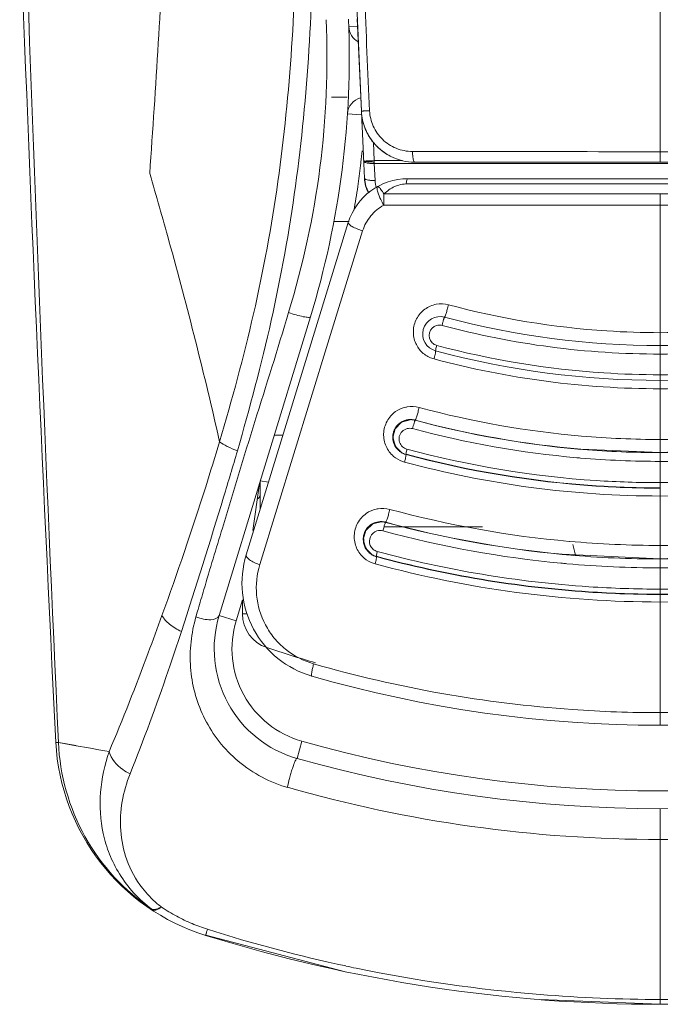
# Model space of a CAD drawing. Extents: x 4774 to 8448, y 27273 to 31291.
# Tile 24 of 101: x 5892 to 5910, y 28337 to 28365. Entities that reach past the tile are written whole.
import ezdxf

# ---------------------------------------------------------------- set-up
doc = ezdxf.new("R2010")
doc.units = 0
doc.header["$LTSCALE"] = 7.5
doc.header["$MEASUREMENT"] = 0
doc.layers.get('0').update_dxf_attribs({"linetype": 'CONTINUOUS', "lineweight": 18})

msp = doc.modelspace()

# ---------------------------------------------------------------- linework, layer by layer
at = {"linetype": 'Continuous'}
for p, q in [((5909.676, 28366.791), (5909.676, 28361.121)), ((5901.268, 28362.558), (5901.127, 28365.831)), ((5901.268, 28362.558), (5901.155, 28365.153)), ((5901.165, 28364.943), (5900.914, 28364.935)), ((5900.428, 28362.952), (5900.866, 28362.952)), ((5900.877, 28362.484), (5901.261, 28362.459)), ((5901.335, 28361.086), (5901.268, 28362.562)), ((5901.289, 28362.092), (5901.268, 28362.562)), ((5901.608, 28361.674), (5901.631, 28361.167)), ((5902.767, 28361.422), (5902.707, 28361.423)), ((5901.354, 28360.675), (5901.335, 28361.086)), ((5901.631, 28361.167), (5902.425, 28361.167)), ((5901.631, 28361.128), (5901.631, 28361.167)), ((5901.631, 28361.128), (5901.631, 28361.089)), ((5917.721, 28361.089), (5901.631, 28361.089)), ((5901.631, 28361.089), (5901.653, 28360.61)), ((5901.354, 28360.675), (5901.354, 28360.675)), ((5901.354, 28360.675), (5901.391, 28360.445)), ((5901.391, 28360.445), (5901.481, 28360.263)), ((5916.824, 28360.511), (5902.528, 28360.511)), ((5916.779, 28360.658), (5902.574, 28360.658)), ((5917.446, 28360.232), (5901.907, 28360.232)), ((5909.676, 28360.232), (5909.676, 28352.962)), ((5900.9, 28359.426), (5898.031, 28350.083)), ((5900.496, 28359.452), (5900.926, 28359.452)), ((5900.33, 28356.039), (5901.305, 28359.191)), ((5897.27, 28348.38), (5899.836, 28356.773)), ((5898.41, 28349.81), (5900.33, 28356.039)), ((5902.397, 28353.811), (5902.217, 28353.628)), ((5902.645, 28353.885), (5902.397, 28353.811)), ((5902.751, 28353.88), (5902.749, 28353.88)), ((5902.751, 28353.88), (5902.751, 28353.877)), ((5902.783, 28353.872), (5902.783, 28353.869)), ((5902.217, 28353.628), (5902.155, 28353.381)), ((5899.065, 28353.452), (5898.82, 28353.452)), ((5902.154, 28353.388), (5902.154, 28353.395)), ((5902.155, 28353.381), (5902.231, 28353.131)), ((5902.178, 28353.241), (5902.158, 28353.462)), ((5902.261, 28353.102), (5902.178, 28353.241)), ((5902.231, 28353.131), (5902.419, 28352.948)), ((5907.444, 28353.052), (5907.493, 28353.048)), ((5909.676, 28352.962), (5907.445, 28353.057)), ((5911.966, 28353.062), (5909.676, 28352.962)), ((5909.676, 28350.349), (5909.676, 28352.958)), ((5902.419, 28352.948), (5902.524, 28352.906)), ((5898.659, 28352.128), (5898.426, 28352.163)), ((5898.426, 28351.371), (5898.426, 28352.163)), ((5898.212, 28350.771), (5898.404, 28352.091)), ((5901.823, 28351.016), (5901.587, 28350.955)), ((5901.392, 28350.77), (5901.324, 28350.52)), ((5901.587, 28350.955), (5901.392, 28350.77)), ((5901.921, 28351.01), (5901.921, 28351.006)), ((5904.676, 28350.874), (5901.921, 28350.874)), ((5901.953, 28351.002), (5901.953, 28350.999)), ((5901.322, 28350.518), (5901.322, 28350.526)), ((5901.324, 28350.52), (5901.397, 28350.264)), ((5901.347, 28350.373), (5901.327, 28350.595)), ((5901.432, 28350.229), (5901.347, 28350.373)), ((5901.397, 28350.264), (5901.584, 28350.081)), ((5909.676, 28350.349), (5909.676, 28349.974)), ((5901.584, 28350.081), (5901.692, 28350.036)), ((5909.676, 28349.974), (5906.915, 28350.104)), ((5912.524, 28350.113), (5909.676, 28349.974)), ((5909.676, 28349.97), (5909.676, 28349.123)), ((5909.676, 28345.294), (5909.676, 28349.123)), ((5897.926, 28348.818), (5897.748, 28348.234)), ((5897.926, 28348.426), (5897.926, 28348.818)), ((5897.748, 28348.234), (5897.27, 28348.38)), ((5897.926, 28348.426), (5898.06, 28348.426)), ((5893.245, 28344.723), (5892.747, 28344.813)), ((5893.245, 28344.722), (5892.747, 28344.81)), ((5899.46, 28344.365), (5899.596, 28344.846)), ((5909.676, 28342.949), (5909.676, 28337.452)), ((5896.89, 28339.391), (5900.789, 28338.375)), ((5906.288, 28337.583), (5909.676, 28337.452))]:
    msp.add_line(p, q, dxfattribs=at)
for centre, radius, start, end in [((7710.45, 28435.747), 1820.047, 182.128878, 182.863732), ((7989.569, 28440.674), 2099.012, 181.980356, 182.617583), ((7086.818, 28415.82), 1186.514, 182.412798, 182.572251), ((5875.928, 28364.083), 25, 342.9986, 2.428), ((5901.414, 28364.952), 0.5, 181.9451, 242.4202), ((5901.376, 28362.452), 0.5, 105.1353, 176.3417), ((5902.737, 28362.623), 1.47, 182.5372, 202.478), ((5902.766, 28362.626), 1.498, 195.474, 202.0764), ((5902.755, 28362.622), 1.487, 202.0974, 207.8149), ((5902.751, 28362.629), 1.486, 202.4629, 204.5956), ((5902.761, 28362.634), 1.497, 204.5999, 209.3482), ((5902.778, 28362.635), 1.513, 207.8191, 211.3555), ((5902.771, 28362.639), 1.508, 209.3464, 211.7058), ((5902.769, 28362.628), 1.502, 211.3199, 219.4056), ((5902.79, 28362.652), 1.531, 211.7383, 223.3345), ((5902.764, 28362.626), 1.497, 219.4499, 223.2796), ((5902.77, 28362.631), 1.506, 223.2775, 225.6987), ((5902.798, 28362.659), 1.542, 223.3316, 226.0771), ((5902.771, 28362.632), 1.506, 225.6983, 228.3107), ((5902.799, 28362.66), 1.543, 226.0771, 231.8343), ((5875.928, 28364.083), 25.501, 353.3422, 354.0625), ((5902.767, 28362.627), 1.5, 228.3093, 231.8215), ((5902.768, 28362.629), 1.502, 231.8434, 244.4108), ((5902.794, 28362.654), 1.535, 231.8355, 245.5913), ((5902.767, 28362.628), 1.501, 244.4323, 248.1459), ((5902.781, 28362.629), 1.507, 245.64, 247.638), ((5875.926, 28364.083), 25.502, 351.7919, 353.1166), ((5875.927, 28364.083), 25.502, 353.1166, 353.3422), ((5901.629, 28363.172), 2.044, 266.705, 270.0666), ((5901.584, 28362.167), 1.079, 267.4346, 272.5213), ((5902.775, 28362.614), 1.491, 247.6306, 256.3478), ((5902.769, 28362.589), 1.466, 256.3771, 269.9185), ((5902.571, 28358.91), 1.749, 89.8965, 162.8195), ((5875.928, 28364.083), 25.501, 350.2593, 351.7918), ((5902.537, 28359.718), 0.793, 90.5998, 106.0388), ((5904.828, 28360.025), 2.93, 175.9814, 177.9458), ((5904.01, 28361.127), 2.434, 205.5877, 209.8349), ((5905.504, 28360.004), 3.606, 178.8435, 181.3988), ((5905.253, 28360.007), 3.355, 177.9034, 178.803), ((5903.484, 28356.293), 0.49, 75.041, 255.0394), ((5909.676, 28379.47), 23.5, 255.0403, 284.9597), ((5903.461, 28356.254), 0.29, 105.2569, 225.0013), ((5909.676, 28379.47), 24.48, 255.0402, 284.9597), ((5903.545, 28356.412), 0.852, 249.7332, 254.2004), ((5902.689, 28353.438), 0.815, 99.126, 102.3354), ((5909.709, 28379.603), 26.274, 254.9723, 265.0926), ((5902.648, 28353.395), 0.494, 117.07, 128.9559), ((5902.644, 28353.399), 0.488, 121.0595, 128.9765), ((5902.648, 28353.392), 0.492, 120.1617, 125.7915), ((5902.644, 28353.4), 0.487, 116.5525, 121.0506), ((5902.651, 28353.386), 0.5, 107.832, 120.077), ((5902.668, 28353.36), 0.526, 108.6833, 117.6278), ((5902.656, 28353.371), 0.515, 102.8395, 107.8711), ((5902.664, 28353.372), 0.514, 99.1741, 108.7086), ((5902.654, 28353.386), 0.504, 90.9782, 98.3907), ((5902.659, 28353.403), 0.483, 90.6069, 99.1722), ((5902.653, 28353.41), 0.479, 86.0598, 90.9615), ((5902.652, 28353.387), 0.503, 79.2529, 89.8019), ((5902.658, 28353.405), 0.481, 74.9425, 90.5583), ((5902.653, 28353.385), 0.501, 78.6929, 86.1851), ((5902.651, 28353.383), 0.507, 74.902, 79.2539), ((5909.705, 28379.707), 26.746, 254.9999, 265.1515), ((5909.681, 28379.523), 26.565, 254.9511, 264.9828), ((5902.644, 28353.395), 0.491, 165.9092, 173.3662), ((5902.646, 28353.388), 0.492, 166.3783, 173.1305), ((5902.649, 28353.394), 0.496, 156.4491, 172.0492), ((5902.611, 28353.397), 0.456, 165.2402, 173.2053), ((5902.65, 28353.393), 0.497, 158.4134, 165.9043), ((5902.656, 28353.386), 0.502, 159.1478, 166.3776), ((5902.656, 28353.386), 0.503, 146.0426, 159.1534), ((5902.653, 28353.392), 0.5, 149.8494, 158.4095), ((5902.65, 28353.393), 0.497, 150.0399, 156.4336), ((5902.648, 28353.395), 0.494, 145.6776, 150.0372), ((5902.65, 28353.393), 0.497, 129.0052, 145.6268), ((5909.68, 28379.612), 26.898, 254.9752, 264.9893), ((5902.643, 28353.395), 0.489, 172.1127, 177.4692), ((5902.644, 28353.395), 0.49, 173.3928, 180.0335), ((5902.647, 28353.389), 0.494, 173.1636, 180.063), ((5902.652, 28353.395), 0.499, 177.5023, 191.9358), ((5902.658, 28353.389), 0.504, 180.0948, 197.7332), ((5902.649, 28353.395), 0.495, 190.5342, 207.9874), ((5902.648, 28353.394), 0.495, 191.9407, 202.1184), ((5902.65, 28353.387), 0.497, 197.8228, 207.9362), ((5909.698, 28379.472), 26.143, 265.0917, 269.9526), ((5909.655, 28379.476), 26.146, 270.0476, 275.0356), ((5902.691, 28353.407), 0.537, 200.5865, 206.2622), ((5902.681, 28353.402), 0.526, 206.24, 218.5364), ((5902.657, 28353.399), 0.505, 207.9947, 219.9974), ((5902.656, 28353.39), 0.503, 207.9374, 216.371), ((5902.652, 28353.387), 0.498, 216.3623, 227.7175), ((5902.662, 28353.387), 0.502, 218.5727, 227.6419), ((5902.653, 28353.39), 0.5, 227.7938, 236.3682), ((5902.66, 28353.385), 0.499, 227.7139, 241.4454), ((5902.659, 28353.399), 0.511, 236.3495, 242.7477), ((5909.683, 28379.548), 26.591, 264.9826, 265.1711), ((5909.678, 28379.481), 26.522, 265.2734, 269.9963), ((5909.674, 28379.485), 26.527, 270.0041, 274.9563), ((5902.652, 28353.371), 0.482, 241.4311, 249.849), ((5902.721, 28353.523), 0.863, 249.9092, 254.1383), ((5902.657, 28353.394), 0.506, 242.7358, 250.1111), ((5902.652, 28353.379), 0.49, 250.1187, 254.9442), ((5902.643, 28353.347), 0.457, 249.8744, 254.9337), ((5909.682, 28379.638), 26.925, 264.9893, 265.2093), ((5909.678, 28379.577), 26.863, 265.2077, 269.9963), ((5909.675, 28379.579), 26.866, 270.0038, 274.9164), ((5901.863, 28350.576), 0.816, 98.8938, 102.7059), ((5909.705, 28379.549), 29.2, 254.8439, 264.9149), ((5901.826, 28350.533), 0.483, 85.2583, 99.047), ((5901.82, 28350.517), 0.503, 79.1495, 89.7761), ((5901.822, 28350.516), 0.501, 78.6044, 86.1507), ((5901.826, 28350.534), 0.482, 80.01, 85.2527), ((5901.824, 28350.517), 0.502, 145.9318, 157.1607), ((5901.821, 28350.523), 0.499, 149.151, 155.4428), ((5901.818, 28350.525), 0.495, 145.843, 153.0621), ((5901.818, 28350.523), 0.497, 128.5225, 145.79), ((5901.816, 28350.526), 0.493, 117.0018, 128.458), ((5901.812, 28350.53), 0.488, 116.8226, 128.4617), ((5901.82, 28350.514), 0.501, 108.682, 117.1269), ((5901.835, 28350.492), 0.524, 109.4428, 117.539), ((5901.832, 28350.502), 0.514, 99.0563, 109.4737), ((5904.549, 28350.088), 2.757, 163.4348, 165.9134), ((5909.679, 28379.601), 29.88, 254.8581, 264.6286), ((5901.826, 28350.531), 0.485, 74.8204, 80.0035), ((5901.82, 28350.513), 0.507, 74.7806, 79.1503), ((5909.694, 28379.618), 29.644, 254.8629, 264.6217), ((5909.68, 28379.503), 29.533, 254.8333, 264.6283), ((5901.816, 28350.519), 0.494, 164.7287, 180.0601), ((5901.812, 28350.526), 0.489, 171.865, 180.0227), ((5901.82, 28350.526), 0.497, 178.4175, 195.1525), ((5901.826, 28350.519), 0.503, 180.0925, 197.5549), ((5901.814, 28350.525), 0.491, 164.2307, 173.5434), ((5901.783, 28350.527), 0.46, 163.4505, 173.3345), ((5901.825, 28350.516), 0.503, 157.1524, 164.7335), ((5901.819, 28350.524), 0.497, 155.445, 164.2217), ((5909.696, 28379.415), 29.065, 264.9107, 269.9622), ((5909.657, 28379.414), 29.065, 270.0378, 275.0907), ((5901.817, 28350.526), 0.495, 191.4603, 200.0571), ((5901.815, 28350.525), 0.492, 195.1562, 202.5793), ((5901.857, 28350.536), 0.534, 195.2472, 200.5804), ((5901.819, 28350.518), 0.496, 197.6409, 207.705), ((5901.817, 28350.526), 0.494, 200.0926, 207.8867), ((5901.859, 28350.537), 0.537, 200.5715, 207.265), ((5901.818, 28350.526), 0.495, 202.6033, 207.919), ((5901.826, 28350.531), 0.505, 207.9244, 217.9067), ((5901.825, 28350.521), 0.503, 207.7069, 216.0675), ((5901.85, 28350.532), 0.526, 207.2548, 216.4514), ((5901.821, 28350.518), 0.498, 216.0579, 227.6673), ((5901.832, 28350.518), 0.503, 216.446, 227.5628), ((5909.676, 28350.823), 2.499, 190.2234, 197.4063), ((5900.624, 28349.286), 2.713, 162.9251, 253.9154), ((5901.822, 28350.52), 0.5, 227.744, 236.0156), ((5901.828, 28350.515), 0.498, 227.6661, 241.9792), ((5901.828, 28350.529), 0.511, 235.9989, 243.1519), ((5901.821, 28350.502), 0.483, 241.973, 249.2375), ((5901.826, 28350.525), 0.506, 243.1432, 249.4969), ((5901.821, 28350.511), 0.491, 249.4968, 254.8197), ((5901.813, 28350.48), 0.46, 249.2469, 254.8089), ((5909.685, 28379.551), 29.581, 264.6258, 264.9436), ((5909.679, 28379.464), 29.494, 264.9414, 269.9953), ((5909.674, 28379.464), 29.494, 270.0047, 275.0594), ((5901.896, 28350.663), 0.866, 249.7377, 254.0062), ((5909.685, 28379.651), 29.93, 264.6262, 264.9499), ((5909.679, 28379.568), 29.847, 264.9479, 269.9955), ((5909.674, 28379.568), 29.847, 270.0045, 275.0514), ((5981.457, 28323.854), 88.306, 163.75988, 163.89785), ((5900.33, 28347.444), 3.2, 162.9958, 254.226), ((5898.926, 28348.426), 1, 180.0095, 251.559), ((5900.33, 28347.444), 2.7, 162.9987, 254.2307), ((5909.676, 28380.682), 35, 251.5679, 253.9218), ((5909.676, 28380.68), 35.386, 253.9153, 286.0846), ((5898.668, 28345.121), 6, 182.8896, 252.7628), ((5874.121, 28236.709), 109.693, 79.46686, 79.95948), ((5909.676, 28380.527), 37.078, 254.2244, 285.7757), ((5909.676, 28380.527), 37.578, 254.2241, 285.776), ((5899.93, 28346.336), 2.882, 253.9657, 255.1327), ((5897.442, 28342.53), 2.953, 217.8031, 229.6544), ((5897.471, 28342.561), 2.996, 229.6178, 232.4698), ((5898.522, 28344.479), 5.168, 236.1841, 241.7313), ((5898.478, 28344.398), 5.076, 241.7443, 247.178), ((5898.481, 28344.41), 5.088, 247.1895, 252.3493), ((5909.642, 28380.365), 42.913, 252.7125, 270.0455), ((5909.528, 28379.142), 41.534, 252.3554, 257.9111), ((5909.71, 28380.365), 42.913, 269.9545, 287.2875), ((5909.612, 28379.509), 41.911, 257.9044, 258.3168), ((5909.702, 28380.002), 42.411, 258.3317, 265.3912), ((5909.752, 28380.579), 42.991, 265.3872, 269.8991), ((5909.601, 28380.566), 42.978, 270.1005, 274.9712)]:
    msp.add_arc(centre, radius, start, end, dxfattribs=at)
for points in [[(5895.757, 28368.138), (5895.643, 28365.692), (5895.485, 28363.247), (5895.318, 28360.804)], [(5901.602, 28362.137), (5901.542, 28362.273), (5901.507, 28362.422), (5901.499, 28362.57)], [(5901.862, 28361.766), (5901.754, 28361.871), (5901.664, 28361.999), (5901.602, 28362.137)], [(5902.246, 28361.514), (5902.104, 28361.571), (5901.972, 28361.659), (5901.862, 28361.766)], [(5902.707, 28361.423), (5902.551, 28361.426), (5902.391, 28361.455), (5902.246, 28361.514)], [(5901.363, 28361.122), (5901.357, 28361.125), (5901.352, 28361.13), (5901.348, 28361.136)], [(5901.354, 28360.675), (5901.36, 28360.531), (5901.403, 28360.385), (5901.474, 28360.259)], [(5901.653, 28360.61), (5901.657, 28360.539), (5901.671, 28360.468), (5901.695, 28360.401)], [(5903.374, 28357.129), (5903.259, 28357.108), (5903.147, 28357.059), (5903.054, 28356.99)], [(5903.719, 28357.115), (5903.607, 28357.143), (5903.487, 28357.149), (5903.374, 28357.129)], [(5902.731, 28356.377), (5902.727, 28356.259), (5902.751, 28356.138), (5902.799, 28356.03)], [(5903.385, 28356.533), (5903.434, 28356.546), (5903.488, 28356.547), (5903.537, 28356.534)], [(5903.387, 28355.973), (5903.338, 28355.986), (5903.292, 28356.013), (5903.256, 28356.049)], [(5902.231, 28354.112), (5902.132, 28354.043), (5902.048, 28353.947), (5901.991, 28353.84)], [(5902.515, 28354.235), (5902.414, 28354.213), (5902.316, 28354.171), (5902.231, 28354.112)], [(5902.896, 28354.228), (5902.788, 28354.256), (5902.671, 28354.261), (5902.56, 28354.244)], [(5901.991, 28353.84), (5901.934, 28353.734), (5901.9, 28353.612), (5901.895, 28353.492)], [(5902.36, 28353.792), (5902.313, 28353.758), (5902.272, 28353.715), (5902.239, 28353.667)], [(5902.423, 28353.827), (5902.352, 28353.789), (5902.287, 28353.733), (5902.241, 28353.666)], [(5902.654, 28353.89), (5902.575, 28353.89), (5902.493, 28353.871), (5902.423, 28353.835)], [(5902.426, 28353.836), (5902.474, 28353.86), (5902.527, 28353.877), (5902.58, 28353.884)], [(5902.686, 28353.885), (5902.638, 28353.888), (5902.589, 28353.884), (5902.542, 28353.873)], [(5902.695, 28353.887), (5902.713, 28353.884), (5902.767, 28353.877), (5902.749, 28353.88)], [(5902.767, 28353.835), (5902.769, 28353.842), (5902.771, 28353.848), (5902.774, 28353.854)], [(5902.241, 28353.666), (5902.209, 28353.62), (5902.184, 28353.568), (5902.17, 28353.513)], [(5902.221, 28353.643), (5902.251, 28353.695), (5902.291, 28353.741), (5902.337, 28353.779)], [(5902.555, 28353.635), (5902.503, 28353.622), (5902.453, 28353.593), (5902.415, 28353.555)], [(5902.707, 28353.633), (5902.658, 28353.646), (5902.604, 28353.647), (5902.555, 28353.635)], [(5901.895, 28353.492), (5901.891, 28353.372), (5901.915, 28353.248), (5901.963, 28353.139)], [(5902.158, 28353.451), (5902.149, 28353.373), (5902.161, 28353.291), (5902.188, 28353.218)], [(5902.341, 28353.256), (5902.357, 28353.206), (5902.387, 28353.16), (5902.426, 28353.125)], [(5901.963, 28353.139), (5902.011, 28353.031), (5902.085, 28352.931), (5902.176, 28352.855)], [(5902.426, 28353.125), (5902.461, 28353.092), (5902.505, 28353.068), (5902.551, 28353.055)], [(5902.176, 28352.855), (5902.249, 28352.793), (5902.335, 28352.745), (5902.424, 28352.712)], [(5898.387, 28351.693), (5898.374, 28351.677), (5898.357, 28351.664), (5898.34, 28351.653)], [(5901.683, 28351.371), (5901.586, 28351.349), (5901.491, 28351.308), (5901.408, 28351.252)], [(5902.071, 28351.364), (5901.963, 28351.393), (5901.847, 28351.399), (5901.737, 28351.381)], [(5901.408, 28351.252), (5901.308, 28351.182), (5901.222, 28351.086), (5901.164, 28350.979)], [(5901.822, 28351.02), (5901.743, 28351.02), (5901.662, 28351.001), (5901.592, 28350.965)], [(5901.592, 28350.965), (5901.641, 28350.99), (5901.695, 28351.007), (5901.749, 28351.015)], [(5901.855, 28351.015), (5901.79, 28351.02), (5901.722, 28351.01), (5901.66, 28350.989)], [(5901.749, 28351.015), (5901.784, 28351.02), (5901.82, 28351.021), (5901.855, 28351.019)], [(5901.164, 28350.979), (5901.107, 28350.873), (5901.073, 28350.75), (5901.069, 28350.63)], [(5901.376, 28350.749), (5901.352, 28350.701), (5901.335, 28350.648), (5901.327, 28350.595)], [(5901.41, 28350.797), (5901.38, 28350.755), (5901.357, 28350.707), (5901.343, 28350.658)], [(5901.393, 28350.779), (5901.423, 28350.829), (5901.463, 28350.875), (5901.509, 28350.912)], [(5901.592, 28350.96), (5901.519, 28350.923), (5901.454, 28350.865), (5901.408, 28350.798)], [(5901.593, 28350.957), (5901.521, 28350.92), (5901.456, 28350.864), (5901.41, 28350.797)], [(5901.874, 28350.759), (5901.82, 28350.772), (5901.761, 28350.773), (5901.707, 28350.757)], [(5901.069, 28350.63), (5901.064, 28350.51), (5901.088, 28350.386), (5901.136, 28350.276)], [(5901.327, 28350.58), (5901.32, 28350.519), (5901.326, 28350.455), (5901.342, 28350.396)], [(5901.136, 28350.276), (5901.184, 28350.169), (5901.258, 28350.069), (5901.349, 28349.993)], [(5901.519, 28350.352), (5901.538, 28350.308), (5901.569, 28350.269), (5901.605, 28350.239)], [(5901.605, 28350.239), (5901.637, 28350.213), (5901.676, 28350.191), (5901.717, 28350.181)], [(5901.349, 28349.993), (5901.421, 28349.932), (5901.507, 28349.884), (5901.596, 28349.851)]]:
    msp.add_open_spline(points, degree=3, dxfattribs=at)
for points, knots in [([(5899.448, 28368.138), (5899.435, 28366.874), (5899.348, 28364.346), (5898.973, 28360.574), (5898.292, 28356.867), (5897.631, 28354.454), (5897.282, 28353.265)], [0, 0, 0, 0, 0.251363, 0.502863, 0.753399, 1, 1, 1, 1]), ([(5899.922, 28368.133), (5899.912, 28366.85), (5899.838, 28364.282), (5899.469, 28360.448), (5898.788, 28356.679), (5898.133, 28354.221), (5897.782, 28353.01)], [0, 0, 0, 0, 0.25121, 0.502536, 0.753182, 1, 1, 1, 1]), ([(5899.217, 28356.897), (5899.628, 28358.226), (5900.226, 28360.953), (5900.338, 28363.744), (5900.277, 28365.129)], [0, 0, 0, 0, 0.5007, 1, 1, 1, 1]), ([(5901.268, 28362.558), (5901.268, 28362.56), (5901.277, 28362.557), (5901.286, 28362.561), (5901.308, 28362.56), (5901.335, 28362.563), (5901.37, 28362.564), (5901.426, 28362.567), (5901.47, 28362.569), (5901.499, 28362.57)], [0, 0, 0, 0, 0.017826, 0.070886, 0.158584, 0.280308, 0.433957, 0.61148, 1, 1, 1, 1]), ([(5902.767, 28361.124), (5902.756, 28361.124), (5902.735, 28361.16), (5902.723, 28361.219), (5902.71, 28361.314), (5902.708, 28361.384), (5902.708, 28361.422)], [0, 0, 0, 0, 0.101474, 0.317381, 0.632043, 1, 1, 1, 1]), ([(5909.676, 28361.419), (5909.097, 28361.419), (5906.794, 28361.419), (5904.49, 28361.421), (5902.766, 28361.422)], [0, 0, 0, 0, 0.251517, 1, 1, 1, 1]), ([(5916.586, 28361.422), (5916.015, 28361.422), (5913.712, 28361.42), (5911.409, 28361.419), (5909.676, 28361.419)], [0, 0, 0, 0, 0.247918, 1, 1, 1, 1]), ([(5901.348, 28361.149), (5901.344, 28361.15), (5901.335, 28361.144), (5901.332, 28361.154), (5901.331, 28361.158)], [0, 0, 0, 0, 0.535146, 1, 1, 1, 1]), ([(5901.411, 28361.157), (5901.405, 28361.157), (5901.383, 28361.155), (5901.362, 28361.152), (5901.348, 28361.149)], [0, 0, 0, 0, 0.313078, 1, 1, 1, 1]), ([(5901.348, 28361.155), (5901.369, 28361.147), (5901.424, 28361.138), (5901.478, 28361.133), (5901.511, 28361.131)], [0, 0, 0, 0, 0.392913, 1, 1, 1, 1]), ([(5901.536, 28361.089), (5901.502, 28361.091), (5901.454, 28361.095), (5901.397, 28361.109), (5901.372, 28361.116), (5901.363, 28361.122)], [0, 0, 0, 0, 0.577153, 0.811621, 1, 1, 1, 1]), ([(5901.631, 28361.167), (5901.611, 28361.166), (5901.538, 28361.162), (5901.464, 28361.161), (5901.411, 28361.157)], [0, 0, 0, 0, 0.278176, 1, 1, 1, 1]), ([(5909.676, 28361.121), (5909.097, 28361.121), (5906.794, 28361.121), (5904.49, 28361.122), (5902.767, 28361.124)], [0, 0, 0, 0, 0.25154, 1, 1, 1, 1]), ([(5916.586, 28361.124), (5916.015, 28361.123), (5913.712, 28361.122), (5911.409, 28361.121), (5909.676, 28361.121)], [0, 0, 0, 0, 0.247903, 1, 1, 1, 1]), ([(5895.318, 28360.804), (5895.502, 28360.176), (5896.214, 28357.679), (5896.854, 28355.16), (5897.282, 28353.265)], [0, 0, 0, 0, 0.251962, 1, 1, 1, 1]), ([(5901.395, 28360.638), (5901.389, 28360.641), (5901.373, 28360.648), (5901.354, 28360.663), (5901.354, 28360.675)], [0, 0, 0, 0, 0.341, 1, 1, 1, 1]), ([(5901.505, 28360.614), (5901.494, 28360.615), (5901.457, 28360.62), (5901.42, 28360.628), (5901.395, 28360.638)], [0, 0, 0, 0, 0.29186, 1, 1, 1, 1]), ([(5901.653, 28360.61), (5901.616, 28360.609), (5901.566, 28360.609), (5901.516, 28360.613), (5901.505, 28360.614)], [0, 0, 0, 0, 0.763508, 1, 1, 1, 1]), ([(5901.711, 28360.409), (5901.711, 28360.413), (5901.713, 28360.424), (5901.719, 28360.436), (5901.725, 28360.44)], [0, 0, 0, 0, 0.323328, 1, 1, 1, 1]), ([(5901.725, 28360.44), (5901.727, 28360.44), (5901.736, 28360.442), (5901.743, 28360.436), (5901.749, 28360.432)], [0, 0, 0, 0, 0.166834, 1, 1, 1, 1]), ([(5901.749, 28360.432), (5901.775, 28360.412), (5901.828, 28360.344), (5901.877, 28360.274), (5901.905, 28360.23)], [0, 0, 0, 0, 0.383278, 1, 1, 1, 1]), ([(5901.907, 28360.232), (5901.992, 28360.316), (5902.127, 28360.412), (5902.278, 28360.469), (5902.318, 28360.48)], [0, 0, 0, 0, 0.745927, 1, 1, 1, 1]), ([(5902.528, 28360.511), (5902.533, 28360.547), (5902.541, 28360.595), (5902.557, 28360.642), (5902.568, 28360.658), (5902.574, 28360.658)], [0, 0, 0, 0, 0.689245, 0.894929, 1, 1, 1, 1]), ([(5901.815, 28360.076), (5901.783, 28360.142), (5901.74, 28360.248), (5901.706, 28360.365), (5901.711, 28360.409)], [0, 0, 0, 0, 0.622259, 1, 1, 1, 1]), ([(5901.305, 28359.191), (5901.352, 28359.343), (5901.507, 28359.631), (5901.759, 28359.84), (5901.898, 28359.916)], [0, 0, 0, 0, 0.499386, 1, 1, 1, 1]), ([(5901.898, 28359.915), (5902.544, 28359.916), (5905.136, 28359.917), (5907.729, 28359.919), (5909.676, 28359.919)], [0, 0, 0, 0, 0.248935, 1, 1, 1, 1]), ([(5917.454, 28359.915), (5916.809, 28359.915), (5914.216, 28359.917), (5911.624, 28359.919), (5909.676, 28359.919)], [0, 0, 0, 0, 0.248936, 1, 1, 1, 1]), ([(5900.9, 28359.426), (5900.895, 28359.409), (5900.937, 28359.359), (5901.019, 28359.308), (5901.151, 28359.245), (5901.251, 28359.208), (5901.305, 28359.191)], [0, 0, 0, 0, 0.108382, 0.329314, 0.64938, 1, 1, 1, 1]), ([(5903.61, 28356.767), (5903.613, 28356.766), (5903.618, 28356.78), (5903.626, 28356.796), (5903.638, 28356.831), (5903.658, 28356.894), (5903.686, 28356.991), (5903.708, 28357.072), (5903.719, 28357.115)], [0, 0, 0, 0, 0.022735, 0.083521, 0.180513, 0.309534, 0.637034, 1, 1, 1, 1]), ([(5909.676, 28356.331), (5909.174, 28356.331), (5907.168, 28356.397), (5905.171, 28356.726), (5903.719, 28357.115)], [0, 0, 0, 0, 0.250344, 1, 1, 1, 1]), ([(5909.676, 28356.331), (5910.179, 28356.331), (5912.184, 28356.397), (5914.181, 28356.726), (5915.634, 28357.115)], [0, 0, 0, 0, 0.250344, 1, 1, 1, 1]), ([(5897.36, 28350.837), (5897.662, 28351.836), (5898.272, 28353.858), (5898.919, 28355.87), (5899.218, 28356.897)], [0, 0, 0, 0, 0.493713, 1, 1, 1, 1]), ([(5899.836, 28356.773), (5899.834, 28356.767), (5899.81, 28356.76), (5899.772, 28356.761), (5899.709, 28356.767), (5899.594, 28356.788), (5899.427, 28356.83), (5899.289, 28356.873), (5899.218, 28356.897)], [0, 0, 0, 0, 0.030631, 0.094405, 0.193011, 0.322004, 0.645359, 1, 1, 1, 1]), ([(5903.054, 28356.99), (5902.958, 28356.92), (5902.796, 28356.734), (5902.734, 28356.495), (5902.731, 28356.377)], [0, 0, 0, 0, 0.499877, 1, 1, 1, 1]), ([(5903.61, 28356.767), (5903.608, 28356.767), (5903.605, 28356.758), (5903.599, 28356.747), (5903.591, 28356.724), (5903.578, 28356.682), (5903.559, 28356.617), (5903.544, 28356.563), (5903.537, 28356.534)], [0, 0, 0, 0, 0.022755, 0.08358, 0.18065, 0.309769, 0.637365, 1, 1, 1, 1]), ([(5903.537, 28356.534), (5904.536, 28356.268), (5906.571, 28355.863), (5908.642, 28355.729), (5909.676, 28355.729)], [0, 0, 0, 0, 0.49982, 1, 1, 1, 1]), ([(5915.815, 28356.534), (5914.816, 28356.268), (5912.781, 28355.863), (5910.711, 28355.729), (5909.676, 28355.729)], [0, 0, 0, 0, 0.49982, 1, 1, 1, 1]), ([(5902.799, 28356.03), (5902.842, 28355.935), (5902.967, 28355.759), (5903.152, 28355.649), (5903.25, 28355.613)], [0, 0, 0, 0, 0.498725, 1, 1, 1, 1]), ([(5903.357, 28355.82), (5903.359, 28355.82), (5903.359, 28355.813), (5903.358, 28355.803), (5903.356, 28355.783), (5903.349, 28355.743), (5903.334, 28355.678), (5903.321, 28355.623), (5903.313, 28355.592)], [0, 0, 0, 0, 0.01853, 0.066449, 0.147224, 0.263039, 0.59325, 1, 1, 1, 1]), ([(5903.357, 28355.82), (5903.353, 28355.821), (5903.36, 28355.843), (5903.361, 28355.867), (5903.374, 28355.918), (5903.382, 28355.953), (5903.387, 28355.973)], [0, 0, 0, 0, 0.075533, 0.283687, 0.604197, 1, 1, 1, 1]), ([(5909.676, 28355.149), (5909.146, 28355.149), (5907.029, 28355.218), (5904.921, 28355.564), (5903.387, 28355.973)], [0, 0, 0, 0, 0.250358, 1, 1, 1, 1]), ([(5909.676, 28355.148), (5910.207, 28355.148), (5912.324, 28355.218), (5914.432, 28355.564), (5915.966, 28355.973)], [0, 0, 0, 0, 0.250358, 1, 1, 1, 1]), ([(5903.313, 28355.592), (5904.349, 28355.316), (5906.458, 28354.895), (5908.604, 28354.755), (5909.676, 28354.755)], [0, 0, 0, 0, 0.4998, 1, 1, 1, 1]), ([(5916.04, 28355.592), (5915.004, 28355.316), (5912.895, 28354.895), (5910.749, 28354.755), (5909.676, 28354.755)], [0, 0, 0, 0, 0.4998, 1, 1, 1, 1]), ([(5902.896, 28354.228), (5902.885, 28354.184), (5902.863, 28354.102), (5902.835, 28354.005), (5902.813, 28353.94), (5902.801, 28353.904), (5902.791, 28353.886), (5902.786, 28353.872), (5902.783, 28353.872)], [0, 0, 0, 0, 0.357042, 0.682818, 0.812498, 0.911065, 0.974227, 1, 1, 1, 1]), ([(5902.686, 28353.889), (5902.685, 28353.889), (5902.683, 28353.889), (5902.689, 28353.887), (5902.691, 28353.887), (5902.695, 28353.887)], [0, 0, 0, 0, 0.19574, 0.265638, 1, 1, 1, 1]), ([(5902.707, 28353.633), (5902.721, 28353.687), (5902.74, 28353.755), (5902.762, 28353.822), (5902.767, 28353.835)], [0, 0, 0, 0, 0.793058, 1, 1, 1, 1]), ([(5902.774, 28353.854), (5902.775, 28353.856), (5902.778, 28353.861), (5902.78, 28353.869), (5902.783, 28353.869)], [0, 0, 0, 0, 0.424664, 1, 1, 1, 1]), ([(5902.415, 28353.555), (5902.378, 28353.517), (5902.321, 28353.42), (5902.325, 28353.307), (5902.341, 28353.256)], [0, 0, 0, 0, 0.497934, 1, 1, 1, 1]), ([(5897.282, 28353.265), (5897.155, 28352.842), (5896.646, 28351.204), (5896.095, 28349.579), (5895.66, 28348.381)], [0, 0, 0, 0, 0.257203, 1, 1, 1, 1]), ([(5897.282, 28353.265), (5897.348, 28353.214), (5897.512, 28353.121), (5897.684, 28353.047), (5897.782, 28353.01)], [0, 0, 0, 0, 0.441727, 1, 1, 1, 1]), ([(5897.783, 28353.01), (5897.656, 28352.576), (5897.148, 28350.878), (5896.612, 28349.188), (5896.206, 28347.932)], [0, 0, 0, 0, 0.25502, 1, 1, 1, 1]), ([(5902.524, 28352.906), (5902.521, 28352.906), (5902.525, 28352.928), (5902.527, 28352.951), (5902.538, 28353.002), (5902.546, 28353.036), (5902.551, 28353.055)], [0, 0, 0, 0, 0.067807, 0.278112, 0.609961, 1, 1, 1, 1]), ([(5902.551, 28353.055), (5904.288, 28352.589), (5906.676, 28352.194), (5909.075, 28352.115), (5909.676, 28352.115)], [0, 0, 0, 0, 0.749485, 1, 1, 1, 1]), ([(5909.676, 28352.115), (5910.277, 28352.115), (5912.676, 28352.194), (5915.065, 28352.589), (5916.801, 28353.055)], [0, 0, 0, 0, 0.250515, 1, 1, 1, 1]), ([(5902.485, 28352.693), (5902.492, 28352.722), (5902.504, 28352.773), (5902.521, 28352.847), (5902.523, 28352.88), (5902.53, 28352.913), (5902.524, 28352.913)], [0, 0, 0, 0, 0.401358, 0.72291, 0.928492, 1, 1, 1, 1]), ([(5902.485, 28352.692), (5903.655, 28352.379), (5906.038, 28351.901), (5908.464, 28351.741), (5909.676, 28351.74)], [0, 0, 0, 0, 0.499735, 1, 1, 1, 1]), ([(5909.676, 28351.968), (5909.073, 28351.968), (5906.665, 28352.049), (5904.268, 28352.445), (5902.524, 28352.913)], [0, 0, 0, 0, 0.250404, 1, 1, 1, 1]), ([(5902.524, 28352.906), (5904.267, 28352.436), (5906.665, 28352.04), (5909.073, 28351.96), (5909.676, 28351.96)], [0, 0, 0, 0, 0.749483, 1, 1, 1, 1]), ([(5916.868, 28352.693), (5915.699, 28352.38), (5913.315, 28351.901), (5910.889, 28351.741), (5909.676, 28351.74)], [0, 0, 0, 0, 0.499735, 1, 1, 1, 1]), ([(5898.426, 28351.78), (5898.426, 28351.756), (5898.414, 28351.724), (5898.393, 28351.699), (5898.387, 28351.693)], [0, 0, 0, 0, 0.729384, 1, 1, 1, 1]), ([(5902.071, 28351.364), (5902.06, 28351.321), (5902.038, 28351.237), (5902.008, 28351.138), (5901.985, 28351.071), (5901.972, 28351.035), (5901.962, 28351.016), (5901.956, 28351.002), (5901.953, 28351.002)], [0, 0, 0, 0, 0.354237, 0.68018, 0.810474, 0.909716, 0.973506, 1, 1, 1, 1]), ([(5901.855, 28351.019), (5901.854, 28351.019), (5901.851, 28351.019), (5901.858, 28351.017), (5901.861, 28351.017), (5901.864, 28351.017)], [0, 0, 0, 0, 0.195742, 0.265807, 1, 1, 1, 1]), ([(5901.864, 28351.017), (5901.877, 28351.015), (5901.894, 28351.013), (5901.911, 28351.011), (5901.915, 28351.01)], [0, 0, 0, 0, 0.787276, 1, 1, 1, 1]), ([(5896.675, 28348.55), (5896.729, 28348.737), (5896.954, 28349.501), (5897.186, 28350.262), (5897.36, 28350.837)], [0, 0, 0, 0, 0.244798, 1, 1, 1, 1]), ([(5901.707, 28350.757), (5901.629, 28350.734), (5901.488, 28350.612), (5901.486, 28350.426), (5901.519, 28350.352)], [0, 0, 0, 0, 0.49993, 1, 1, 1, 1]), ([(5901.953, 28350.999), (5901.949, 28350.999), (5901.944, 28350.982), (5901.933, 28350.962), (5901.92, 28350.921), (5901.911, 28350.891), (5901.906, 28350.874)], [0, 0, 0, 0, 0.082139, 0.287955, 0.603314, 1, 1, 1, 1]), ([(5901.915, 28351.01), (5901.917, 28351.01), (5901.922, 28351.008), (5901.921, 28351.01), (5901.92, 28351.01)], [0, 0, 0, 0, 0.892795, 1, 1, 1, 1]), ([(5901.717, 28350.181), (5901.709, 28350.151), (5901.7, 28350.105), (5901.689, 28350.057), (5901.69, 28350.041)], [0, 0, 0, 0, 0.652642, 1, 1, 1, 1]), ([(5901.717, 28350.181), (5903.656, 28349.656), (5906.325, 28349.212), (5909.005, 28349.123), (5909.676, 28349.123)], [0, 0, 0, 0, 0.749492, 1, 1, 1, 1]), ([(5909.676, 28349.123), (5910.348, 28349.123), (5913.028, 28349.212), (5915.697, 28349.656), (5917.636, 28350.181)], [0, 0, 0, 0, 0.250508, 1, 1, 1, 1]), ([(5898.41, 28349.81), (5898.357, 28349.828), (5898.258, 28349.868), (5898.132, 28349.938), (5898.051, 28350.004), (5898.025, 28350.063), (5898.031, 28350.083)], [0, 0, 0, 0, 0.346158, 0.657085, 0.874535, 1, 1, 1, 1]), ([(5901.657, 28349.831), (5901.663, 28349.856), (5901.674, 28349.903), (5901.687, 28349.966), (5901.693, 28350.01), (5901.697, 28350.034), (5901.694, 28350.042)], [0, 0, 0, 0, 0.368741, 0.674655, 0.890349, 1, 1, 1, 1]), ([(5901.69, 28350.041), (5901.69, 28350.04), (5901.69, 28350.038), (5901.692, 28350.036), (5901.692, 28350.036)], [0, 0, 0, 0, 0.6594, 1, 1, 1, 1]), ([(5909.676, 28348.981), (5909.003, 28348.981), (5906.314, 28349.072), (5903.638, 28349.518), (5901.692, 28350.045)], [0, 0, 0, 0, 0.250452, 1, 1, 1, 1]), ([(5901.692, 28350.036), (5903.637, 28349.508), (5906.314, 28349.062), (5909.003, 28348.973), (5909.676, 28348.973)], [0, 0, 0, 0, 0.749491, 1, 1, 1, 1]), ([(5917.661, 28350.045), (5915.715, 28349.518), (5913.038, 28349.072), (5910.35, 28348.981), (5909.676, 28348.981)], [0, 0, 0, 0, 0.749547, 1, 1, 1, 1]), ([(5909.676, 28348.973), (5910.35, 28348.973), (5913.039, 28349.062), (5915.715, 28349.508), (5917.661, 28350.036)], [0, 0, 0, 0, 0.250509, 1, 1, 1, 1]), ([(5899.925, 28347.022), (5899.64, 28347.104), (5899.23, 28347.317), (5898.807, 28347.738), (5898.477, 28348.229), (5898.268, 28348.944), (5898.325, 28349.536), (5898.41, 28349.81)], [0, 0, 0, 0, 0.253477, 0.380725, 0.507122, 0.755299, 1, 1, 1, 1]), ([(5901.657, 28349.831), (5902.961, 28349.479), (5905.619, 28348.941), (5908.324, 28348.761), (5909.676, 28348.76)], [0, 0, 0, 0, 0.499661, 1, 1, 1, 1]), ([(5917.697, 28349.831), (5916.393, 28349.479), (5913.735, 28348.941), (5911.029, 28348.761), (5909.676, 28348.76)], [0, 0, 0, 0, 0.499662, 1, 1, 1, 1]), ([(5895.66, 28348.381), (5895.534, 28348.03), (5895.062, 28346.745), (5894.563, 28345.469), (5894.173, 28344.551)], [0, 0, 0, 0, 0.272079, 1, 1, 1, 1]), ([(5896.206, 28347.931), (5896.087, 28347.988), (5895.882, 28348.111), (5895.712, 28348.288), (5895.66, 28348.381)], [0, 0, 0, 0, 0.551647, 1, 1, 1, 1]), ([(5899.134, 28343.567), (5898.873, 28343.642), (5898.375, 28343.861), (5897.722, 28344.323), (5897.196, 28344.893), (5896.811, 28345.533), (5896.563, 28346.215), (5896.441, 28346.922), (5896.458, 28347.642), (5896.553, 28348.114), (5896.615, 28348.346)], [0, 0, 0, 0, 0.136052, 0.269801, 0.398526, 0.52174, 0.641437, 0.760091, 0.879327, 1, 1, 1, 1]), ([(5896.615, 28348.346), (5896.684, 28348.317), (5896.826, 28348.275), (5897.041, 28348.248), (5897.244, 28348.296), (5897.27, 28348.38)], [0, 0, 0, 0, 0.322984, 0.621661, 1, 1, 1, 1]), ([(5896.206, 28347.931), (5896.086, 28347.561), (5895.637, 28346.216), (5895.144, 28344.885), (5894.762, 28343.93)], [0, 0, 0, 0, 0.27469, 1, 1, 1, 1]), ([(5899.925, 28347.022), (5899.914, 28346.977), (5899.895, 28346.896), (5899.874, 28346.792), (5899.865, 28346.723), (5899.865, 28346.691), (5899.869, 28346.68), (5899.872, 28346.679)], [0, 0, 0, 0, 0.39628, 0.712311, 0.917136, 0.972892, 1, 1, 1, 1]), ([(5909.676, 28345.65), (5908.852, 28345.65), (5905.565, 28345.766), (5902.294, 28346.342), (5899.925, 28347.022)], [0, 0, 0, 0, 0.250637, 1, 1, 1, 1]), ([(5909.676, 28345.65), (5910.5, 28345.65), (5913.788, 28345.766), (5917.059, 28346.342), (5919.427, 28347.022)], [0, 0, 0, 0, 0.250636, 1, 1, 1, 1]), ([(5892.676, 28344.816), (5892.676, 28344.81), (5892.713, 28344.817), (5892.729, 28344.814), (5892.747, 28344.813)], [0, 0, 0, 0, 0.25705, 1, 1, 1, 1]), ([(5892.747, 28344.813), (5892.791, 28343.896), (5893.301, 28342.05), (5894.605, 28340.637), (5895.373, 28340.123)], [0, 0, 0, 0, 0.498045, 1, 1, 1, 1]), ([(5895.373, 28340.123), (5895.012, 28340.391), (5894.559, 28340.895), (5894.17, 28341.662), (5893.941, 28342.429), (5893.876, 28343.418), (5894.049, 28344.185), (5894.173, 28344.551)], [0, 0, 0, 0, 0.275025, 0.40236, 0.524607, 0.762902, 1, 1, 1, 1]), ([(5894.762, 28343.93), (5894.69, 28343.964), (5894.441, 28344.109), (5894.235, 28344.35), (5894.173, 28344.551)], [0, 0, 0, 0, 0.272137, 1, 1, 1, 1]), ([(5899.46, 28344.364), (5899.451, 28344.367), (5899.429, 28344.333), (5899.404, 28344.284), (5899.366, 28344.19), (5899.326, 28344.075), (5899.284, 28343.942), (5899.236, 28343.766), (5899.205, 28343.635), (5899.191, 28343.551)], [0, 0, 0, 0, 0.030913, 0.10562, 0.221091, 0.367783, 0.533158, 0.703246, 1, 1, 1, 1]), ([(5894.762, 28343.93), (5894.667, 28343.677), (5894.51, 28343.156), (5894.465, 28342.327), (5894.639, 28341.481), (5894.923, 28340.959), (5895.109, 28340.72)], [0, 0, 0, 0, 0.240424, 0.481401, 0.730525, 1, 1, 1, 1]), ([(5899.191, 28343.551), (5900.889, 28343.065), (5904.363, 28342.33), (5907.905, 28342.085), (5909.676, 28342.086)], [0, 0, 0, 0, 0.49932, 1, 1, 1, 1]), ([(5909.676, 28342.086), (5911.448, 28342.085), (5914.99, 28342.33), (5918.463, 28343.065), (5920.162, 28343.551)], [0, 0, 0, 0, 0.50068, 1, 1, 1, 1]), ([(5895.646, 28340.185), (5895.597, 28340.15), (5895.514, 28340.097), (5895.401, 28340.088), (5895.368, 28340.109)], [0, 0, 0, 0, 0.612313, 1, 1, 1, 1]), ([(5895.368, 28340.109), (5895.368, 28340.11), (5895.368, 28340.116), (5895.371, 28340.119), (5895.373, 28340.123)], [0, 0, 0, 0, 0.08868, 1, 1, 1, 1]), ([(5895.373, 28340.123), (5895.392, 28340.119), (5895.487, 28340.113), (5895.579, 28340.151), (5895.646, 28340.185)], [0, 0, 0, 0, 0.202148, 1, 1, 1, 1]), ([(5896.939, 28339.562), (5896.932, 28339.537), (5896.919, 28339.496), (5896.905, 28339.447), (5896.897, 28339.418), (5896.892, 28339.403), (5896.892, 28339.396), (5896.889, 28339.391), (5896.89, 28339.39)], [0, 0, 0, 0, 0.424484, 0.738287, 0.851023, 0.932899, 0.982868, 1, 1, 1, 1])]:
    msp.add_open_spline(points, degree=3, knots=knots, dxfattribs=at)

doc.saveas('drawing.dxf')
